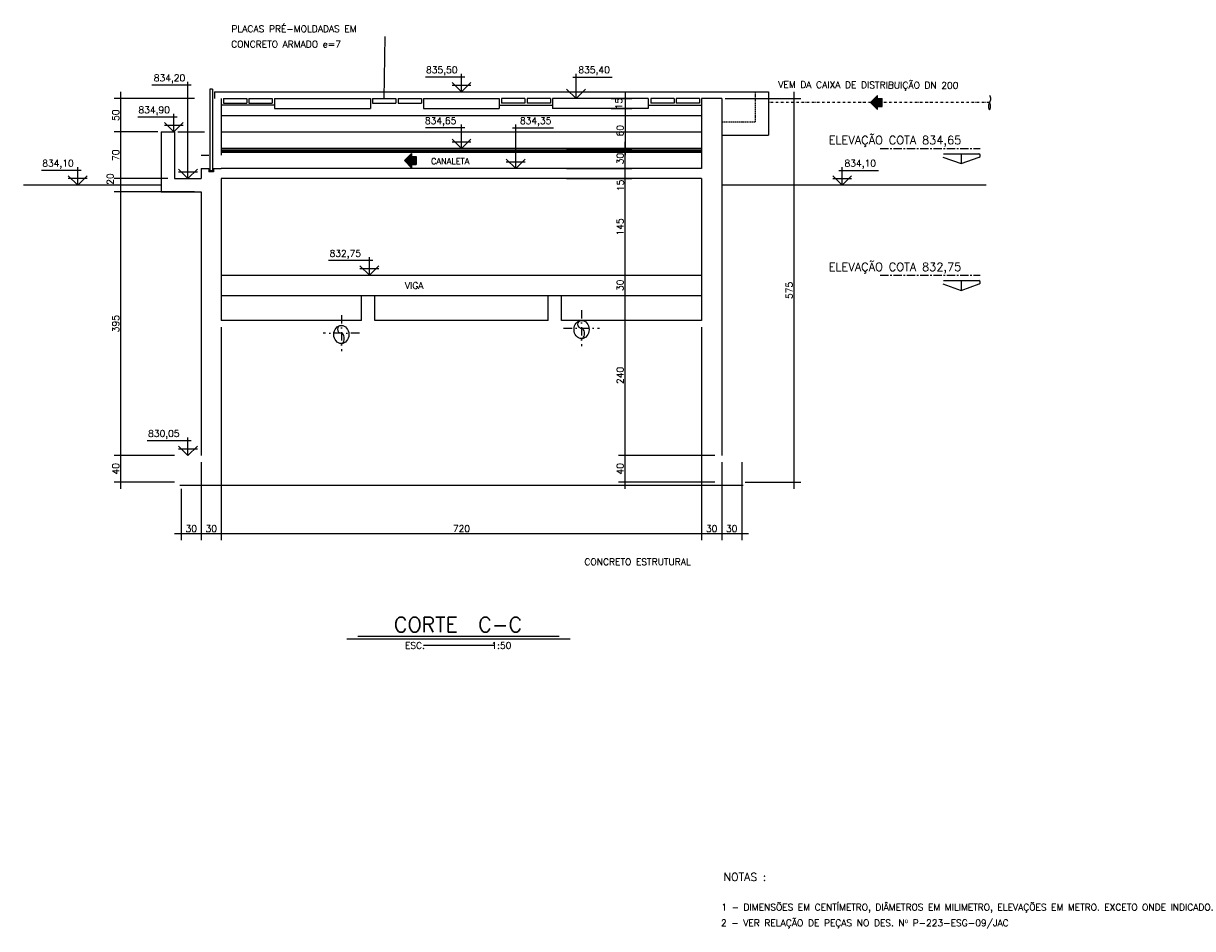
# Model space of a CAD drawing. Extents: x 6956 to 14771, y 4333 to 7111.
# Tile 7 of 8: x 9070 to 10823, y 5472 to 6829. Entities that reach past the tile are written whole.
import ezdxf
from ezdxf.enums import TextEntityAlignment as Align

# ---------------------------------------------------------------- set-up
doc = ezdxf.new("R2010")
doc.units = 0
doc.header["$LTSCALE"] = 0.1
doc.header["$MEASUREMENT"] = 0
for name, pattern in [('CENTERX2', [4, 2.5, -0.5, 0.5, -0.5]), ('DASHDOT', [25.4, 12.7, -6.35, 0, -6.35]), ('HIDDEN', [9.525, 6.35, -3.175])]:
    doc.linetypes.add(name, pattern=pattern)
doc.layers.get('0').update_dxf_attribs({"linetype": 'CONTINUOUS'})
doc.layers.get('DEFPOINTS').update_dxf_attribs({"color": 200, "linetype": 'CONTINUOUS'})
for name, color, linetype in [('BAR-EIXOS', 7, 'DASHDOT'), ('BAR-PECAS', 2, 'CONTINUOUS'), ('DIM', 7, 'CONTINUOUS'), ('EIXO', 7, 'DASHDOT'), ('ELEVAÇÃO', 2, 'CONTINUOUS'), ('ESTRUTURA', 5, 'CONTINUOUS'), ('FLUXO', 7, 'CONTINUOUS'), ('LIMHATRA', 2, 'HIDDEN'), ('LMEDIA', 4, 'CONTINUOUS'), ('PAREDE', 6, 'CONTINUOUS'), ('PAREDE-AARESTA', 50, 'CONTINUOUS'), ('RELAÇÀO', 2, 'CONTINUOUS'), ('RELAÇÃO', 2, 'CONTINUOUS'), ('TERRENO', 1, 'CONTINUOUS'), ('TEXTO', 2, 'CONTINUOUS')]:
    doc.layers.add(name, color=color, linetype=linetype)
doc.styles.add('ROMAMS', font='ROMANS.shx', dxfattribs={"height": 1.2})
doc.styles.add('ROMAND', font='ROMANS.SHX', dxfattribs={"oblique": 15, "height": 800})
doc.styles.add('ROMANS', font='ROMANS.shx')
doc.dimstyles.new('DIM50', dxfattribs={"dimscale": 0, "dimtxt": 10, "dimasz": 20, "dimexe": 10, "dimexo": 10, "dimgap": 2.5, "dimtad": 1, "dimdec": 0, "dimtxsty": 'ROMANS', "dimblk": 'ARCHTICK', "dimblk1": 'DOTSMALL', "dimblk2": 'DOTSMALL', "dimsah": 1, "dimcen": 2.5, "dimdle": 10, "dimclrd": 7, "dimclre": 7, "dimclrt": 2, "dimazin": 3, "dimtfac": 1, "dimtdec": 0, "dimtmove": 0, "dimatfit": 3})

# ---------------------------------------------------------------- blocks, each defined once
blk = doc.blocks.new('A$C26ED7CE0')
for p, q in [((0.166, 0.176), (0.046, 0.176)), ((0.046, 0.106), (0.046, 0.176)), ((0.166, 0.106), (0.166, 0.176)), ((0.106, 0), (0, 0.106)), ((0.046, 0.106), (0, 0.106)), ((0.106, 0), (0.212, 0.106)), ((0.212, 0.106), (0.166, 0.106))]:
    blk.add_line(p, q)
at = {"color": 0}
for p, q in [((0.165, 0.059), (0.048, 0.176)), ((0.167, 0.061), (0.051, 0.176)), ((0.168, 0.062), (0.055, 0.176)), ((0.17, 0.064), (0.058, 0.176)), ((0.172, 0.066), (0.062, 0.176)), ((0.174, 0.068), (0.065, 0.176)), ((0.176, 0.069), (0.069, 0.176)), ((0.177, 0.071), (0.072, 0.176)), ((0.179, 0.073), (0.076, 0.176)), ((0.181, 0.075), (0.08, 0.176)), ((0.183, 0.077), (0.083, 0.176)), ((0.184, 0.078), (0.087, 0.176)), ((0.186, 0.08), (0.09, 0.176)), ((0.188, 0.082), (0.094, 0.176)), ((0.166, 0.107), (0.097, 0.176)), ((0.166, 0.111), (0.101, 0.176)), ((0.166, 0.114), (0.104, 0.176)), ((0.166, 0.118), (0.108, 0.176)), ((0.166, 0.121), (0.111, 0.176)), ((0.166, 0.125), (0.115, 0.176)), ((0.166, 0.128), (0.118, 0.176)), ((0.166, 0.132), (0.122, 0.176)), ((0.166, 0.136), (0.126, 0.176)), ((0.166, 0.139), (0.129, 0.176)), ((0.166, 0.143), (0.133, 0.176)), ((0.166, 0.146), (0.136, 0.176)), ((0.166, 0.15), (0.14, 0.176)), ((0.166, 0.153), (0.143, 0.176)), ((0.166, 0.157), (0.147, 0.176)), ((0.166, 0.16), (0.15, 0.176)), ((0.166, 0.164), (0.154, 0.176)), ((0.166, 0.167), (0.157, 0.176)), ((0.166, 0.171), (0.161, 0.176)), ((0.166, 0.174), (0.164, 0.176)), ((0.107, 0.001), (0.001, 0.106)), ((0.108, 0.002), (0.005, 0.106)), ((0.11, 0.004), (0.008, 0.106)), ((0.112, 0.006), (0.012, 0.106)), ((0.114, 0.008), (0.015, 0.106)), ((0.115, 0.009), (0.019, 0.106)), ((0.117, 0.011), (0.022, 0.106)), ((0.119, 0.013), (0.026, 0.106)), ((0.121, 0.015), (0.029, 0.106)), ((0.123, 0.016), (0.033, 0.106)), ((0.124, 0.018), (0.036, 0.106)), ((0.126, 0.02), (0.04, 0.106)), ((0.128, 0.022), (0.044, 0.106)), ((0.163, 0.057), (0.046, 0.174)), ((0.161, 0.055), (0.046, 0.171)), ((0.16, 0.054), (0.046, 0.167)), ((0.158, 0.052), (0.046, 0.164)), ((0.156, 0.05), (0.046, 0.16)), ((0.154, 0.048), (0.046, 0.157)), ((0.153, 0.047), (0.046, 0.153)), ((0.151, 0.045), (0.046, 0.149)), ((0.149, 0.043), (0.046, 0.146)), ((0.147, 0.041), (0.046, 0.142)), ((0.145, 0.039), (0.046, 0.139)), ((0.144, 0.038), (0.046, 0.135)), ((0.142, 0.036), (0.046, 0.132)), ((0.14, 0.034), (0.046, 0.128)), ((0.138, 0.032), (0.046, 0.125)), ((0.137, 0.031), (0.046, 0.121)), ((0.135, 0.029), (0.046, 0.118)), ((0.133, 0.027), (0.046, 0.114)), ((0.131, 0.025), (0.046, 0.111)), ((0.13, 0.024), (0.046, 0.107)), ((0.19, 0.084), (0.167, 0.106)), ((0.191, 0.085), (0.171, 0.106)), ((0.193, 0.087), (0.174, 0.106)), ((0.195, 0.089), (0.178, 0.106)), ((0.197, 0.091), (0.181, 0.106)), ((0.199, 0.092), (0.185, 0.106)), ((0.2, 0.094), (0.188, 0.106)), ((0.202, 0.096), (0.192, 0.106))]:
    blk.add_line(p, q, dxfattribs=at)
blk = doc.blocks.new('*D133')
at = {"color": 7, "linetype": 'BYBLOCK'}
for p, q in [((9216.2, 6131.6), (9216.2, 6191.6)), ((9296.9, 6181.6), (9206.2, 6181.6)), ((9296.9, 6141.6), (9206.2, 6141.6))]:
    blk.add_line(p, q, dxfattribs=at)
at = {"layer": 'DEFPOINTS', "color": 0, "linetype": 'BYBLOCK'}
for p in [(9216.2, 6181.6), (9306.9, 6181.6), (9306.9, 6141.6)]:
    blk.add_point(p, dxfattribs=at)
at = {"color": 2, "linetype": 'BYBLOCK', "insert": (9208.7, 6161.6), "char_height": 10, "attachment_point": 5, "rotation": 90, "style": 'ROMANS'}
blk.add_mtext('40', dxfattribs=at)
blk = doc.blocks.new('_ARCHTICK')
blk = doc.blocks.new('_DOTSMALL')
blk = doc.blocks.new('*D134')
at = {"color": 7, "linetype": 'BYBLOCK'}
for p, q in [((9326.9, 6576.6), (9206.2, 6576.6)), ((9216.2, 6171.6), (9216.2, 6586.6))]:
    blk.add_line(p, q, dxfattribs=at)
at = {"layer": 'DEFPOINTS', "color": 0, "linetype": 'BYBLOCK'}
for p in [(9216.2, 6576.6), (9336.9, 6576.6), (9306.9, 6181.6)]:
    blk.add_point(p, dxfattribs=at)
at = {"color": 2, "linetype": 'BYBLOCK', "insert": (9208.7, 6379.1), "char_height": 10, "attachment_point": 5, "rotation": 90, "style": 'ROMANS'}
blk.add_mtext('395', dxfattribs=at)
blk = doc.blocks.new('*D135')
at = {"color": 7, "linetype": 'BYBLOCK'}
for p, q in [((9216.2, 6566.6), (9216.2, 6606.6)), ((9286.9, 6596.6), (9206.2, 6596.6))]:
    blk.add_line(p, q, dxfattribs=at)
at = {"layer": 'DEFPOINTS', "color": 0, "linetype": 'BYBLOCK'}
for p in [(9216.2, 6596.6), (9296.9, 6596.6), (9336.9, 6576.6)]:
    blk.add_point(p, dxfattribs=at)
at = {"color": 2, "linetype": 'BYBLOCK', "insert": (9200.4, 6595.9), "char_height": 10, "attachment_point": 5, "rotation": 90, "style": 'ROMANS'}
blk.add_mtext('20', dxfattribs=at)
blk = doc.blocks.new('*D136')
at = {"color": 7, "linetype": 'BYBLOCK'}
for p, q in [((9216.2, 6586.6), (9216.2, 6676.6)), ((9271.9, 6666.6), (9206.2, 6666.6))]:
    blk.add_line(p, q, dxfattribs=at)
at = {"layer": 'DEFPOINTS', "color": 0, "linetype": 'BYBLOCK'}
for p in [(9216.2, 6666.6), (9281.9, 6666.6), (9296.9, 6596.6)]:
    blk.add_point(p, dxfattribs=at)
at = {"color": 2, "linetype": 'BYBLOCK', "insert": (9208.7, 6631.6), "char_height": 10, "attachment_point": 5, "rotation": 90, "style": 'ROMANS'}
blk.add_mtext('70', dxfattribs=at)
blk = doc.blocks.new('*D137')
at = {"color": 7, "linetype": 'BYBLOCK'}
for p, q in [((9326.9, 6716.6), (9206.2, 6716.6)), ((9216.2, 6656.6), (9216.2, 6726.6))]:
    blk.add_line(p, q, dxfattribs=at)
at = {"layer": 'DEFPOINTS', "color": 0, "linetype": 'BYBLOCK'}
for p in [(9216.2, 6716.6), (9336.9, 6716.6), (9281.9, 6666.6)]:
    blk.add_point(p, dxfattribs=at)
at = {"color": 2, "linetype": 'BYBLOCK', "insert": (9208.7, 6691.6), "char_height": 10, "attachment_point": 5, "rotation": 90, "style": 'ROMANS'}
blk.add_mtext('50', dxfattribs=at)
blk = doc.blocks.new('*D138')
at = {"color": 7, "linetype": 'BYBLOCK'}
for p, q in [((10121.9, 6716.6), (10235.6, 6716.6)), ((10225.6, 6131.6), (10225.6, 6726.6)), ((10151.9, 6141.6), (10235.6, 6141.6))]:
    blk.add_line(p, q, dxfattribs=at)
at = {"layer": 'DEFPOINTS', "color": 0, "linetype": 'BYBLOCK'}
for p in [(10111.9, 6716.6), (10225.6, 6716.6), (10141.9, 6141.6)]:
    blk.add_point(p, dxfattribs=at)
at = {"color": 2, "linetype": 'BYBLOCK', "insert": (10218.1, 6429.1), "char_height": 10, "attachment_point": 5, "rotation": 90, "style": 'ROMANS'}
blk.add_mtext('575', dxfattribs=at)
blk = doc.blocks.new('*D139')
at = {"color": 7, "linetype": 'BYBLOCK'}
for p, q in [((9972.1, 6171.6), (9972.1, 6431.6)), ((9886.9, 6421.6), (9982.1, 6421.6)), ((10106.9, 6181.6), (9962.1, 6181.6))]:
    blk.add_line(p, q, dxfattribs=at)
at = {"layer": 'DEFPOINTS', "color": 0, "linetype": 'BYBLOCK'}
for p in [(9876.9, 6421.6), (9972.1, 6421.6), (10116.9, 6181.6)]:
    blk.add_point(p, dxfattribs=at)
at = {"color": 2, "linetype": 'BYBLOCK', "insert": (9964.6, 6301.6), "char_height": 10, "attachment_point": 5, "rotation": 90, "style": 'ROMANS'}
blk.add_mtext('240', dxfattribs=at)
blk = doc.blocks.new('*D140')
at = {"color": 7, "linetype": 'BYBLOCK'}
for p, q in [((9886.9, 6451.6), (9982.1, 6451.6)), ((9972.1, 6411.6), (9972.1, 6461.6))]:
    blk.add_line(p, q, dxfattribs=at)
at = {"layer": 'DEFPOINTS', "color": 0, "linetype": 'BYBLOCK'}
for p in [(9876.9, 6451.6), (9972.1, 6451.6), (9876.9, 6421.6)]:
    blk.add_point(p, dxfattribs=at)
at = {"color": 2, "linetype": 'BYBLOCK', "insert": (9964.6, 6436.6), "char_height": 10, "attachment_point": 5, "rotation": 90, "style": 'ROMANS'}
blk.add_mtext('30', dxfattribs=at)
blk = doc.blocks.new('*D141')
at = {"color": 7, "linetype": 'BYBLOCK'}
for p, q in [((9972.1, 6441.6), (9972.1, 6606.6)), ((9884.4, 6596.6), (9982.1, 6596.6))]:
    blk.add_line(p, q, dxfattribs=at)
at = {"layer": 'DEFPOINTS', "color": 0, "linetype": 'BYBLOCK'}
for p in [(9874.4, 6596.6), (9972.1, 6596.6), (9876.9, 6451.6)]:
    blk.add_point(p, dxfattribs=at)
at = {"color": 2, "linetype": 'BYBLOCK', "insert": (9964.6, 6524.1), "char_height": 10, "attachment_point": 5, "rotation": 90, "style": 'ROMANS'}
blk.add_mtext('145', dxfattribs=at)
blk = doc.blocks.new('*D142')
at = {"color": 7, "linetype": 'BYBLOCK'}
for p, q in [((9884.4, 6611.6), (9982.1, 6611.6)), ((9972.1, 6586.6), (9972.1, 6611.6))]:
    blk.add_line(p, q, dxfattribs=at)
at = {"layer": 'DEFPOINTS', "color": 0, "linetype": 'BYBLOCK'}
for p in [(9874.4, 6611.6), (9972.1, 6611.6), (9874.4, 6596.6)]:
    blk.add_point(p, dxfattribs=at)
at = {"color": 2, "linetype": 'BYBLOCK', "insert": (9965.2, 6586.3), "char_height": 10, "attachment_point": 5, "rotation": 90, "style": 'ROMANS'}
blk.add_mtext('15', dxfattribs=at)
blk = doc.blocks.new('*D143')
at = {"color": 7, "linetype": 'BYBLOCK'}
for p, q in [((9884.4, 6641.5), (9982.1, 6641.5)), ((9972.1, 6601.6), (9972.1, 6651.5))]:
    blk.add_line(p, q, dxfattribs=at)
at = {"layer": 'DEFPOINTS', "color": 0, "linetype": 'BYBLOCK'}
for p in [(9874.4, 6641.5), (9972.1, 6641.5), (9874.4, 6611.6)]:
    blk.add_point(p, dxfattribs=at)
at = {"color": 2, "linetype": 'BYBLOCK', "insert": (9964.6, 6626.6), "char_height": 10, "attachment_point": 5, "rotation": 90, "style": 'ROMANS'}
blk.add_mtext('30', dxfattribs=at)
blk = doc.blocks.new('*D144')
at = {"color": 7, "linetype": 'BYBLOCK'}
for p, q in [((9972.1, 6711.6), (9972.1, 6631.5)), ((9951.2, 6701.6), (9982.1, 6701.6)), ((9951.2, 6641.5), (9982.1, 6641.5))]:
    blk.add_line(p, q, dxfattribs=at)
at = {"layer": 'DEFPOINTS', "color": 0, "linetype": 'BYBLOCK'}
for p in [(9941.2, 6701.6), (9941.2, 6641.5), (9972.1, 6641.5)]:
    blk.add_point(p, dxfattribs=at)
at = {"color": 2, "linetype": 'BYBLOCK', "insert": (9964.6, 6668.3), "char_height": 10, "attachment_point": 5, "rotation": 90, "style": 'ROMANS'}
blk.add_mtext('60', dxfattribs=at)
blk = doc.blocks.new('*D145')
at = {"color": 7, "linetype": 'BYBLOCK'}
for p, q in [((9951.2, 6716.6), (9982.1, 6716.6)), ((9972.1, 6726.6), (9972.1, 6691.6)), ((9951.2, 6701.6), (9982.1, 6701.6))]:
    blk.add_line(p, q, dxfattribs=at)
at = {"layer": 'DEFPOINTS', "color": 0, "linetype": 'BYBLOCK'}
for p in [(9941.2, 6716.6), (9941.2, 6701.6), (9972.1, 6701.6)]:
    blk.add_point(p, dxfattribs=at)
at = {"color": 2, "linetype": 'BYBLOCK', "insert": (9962.7, 6708.8), "char_height": 10, "attachment_point": 5, "rotation": 90, "style": 'ROMANS'}
blk.add_mtext('15', dxfattribs=at)
blk = doc.blocks.new('*D146')
at = {"color": 7, "linetype": 'BYBLOCK'}
for p, q in [((9972.1, 6131.6), (9972.1, 6191.6)), ((10106.9, 6181.6), (9962.1, 6181.6)), ((10106.9, 6141.6), (9962.1, 6141.6))]:
    blk.add_line(p, q, dxfattribs=at)
at = {"layer": 'DEFPOINTS', "color": 0, "linetype": 'BYBLOCK'}
for p in [(9972.1, 6181.6), (10116.9, 6181.6), (10116.9, 6141.6)]:
    blk.add_point(p, dxfattribs=at)
at = {"color": 2, "linetype": 'BYBLOCK', "insert": (9964.6, 6161.6), "char_height": 10, "attachment_point": 5, "rotation": 90, "style": 'ROMANS'}
blk.add_mtext('40', dxfattribs=at)
blk = doc.blocks.new('*D147')
at = {"color": 7, "linetype": 'BYBLOCK'}
for p, q in [((9336.9, 6171.6), (9336.9, 6054.4)), ((9306.9, 6131.6), (9306.9, 6054.4)), ((9296.9, 6064.4), (9346.9, 6064.4))]:
    blk.add_line(p, q, dxfattribs=at)
at = {"layer": 'DEFPOINTS', "color": 0, "linetype": 'BYBLOCK'}
for p in [(9336.9, 6181.6), (9306.9, 6141.6), (9336.9, 6064.4)]:
    blk.add_point(p, dxfattribs=at)
at = {"color": 2, "linetype": 'BYBLOCK', "insert": (9321.9, 6071.9), "char_height": 10, "attachment_point": 5, "style": 'ROMANS'}
blk.add_mtext('30', dxfattribs=at)
blk = doc.blocks.new('*D148')
at = {"color": 7, "linetype": 'BYBLOCK'}
for p, q in [((9366.9, 6374.1), (9366.9, 6054.4)), ((9326.9, 6064.4), (9376.9, 6064.4))]:
    blk.add_line(p, q, dxfattribs=at)
at = {"layer": 'DEFPOINTS', "color": 0, "linetype": 'BYBLOCK'}
for p in [(9366.9, 6384.1), (9336.9, 6181.6), (9366.9, 6064.4)]:
    blk.add_point(p, dxfattribs=at)
at = {"color": 2, "linetype": 'BYBLOCK', "insert": (9351.9, 6071.9), "char_height": 10, "attachment_point": 5, "style": 'ROMANS'}
blk.add_mtext('30', dxfattribs=at)
blk = doc.blocks.new('*D149')
at = {"color": 7, "linetype": 'BYBLOCK'}
for p, q in [((10086.9, 6374.1), (10086.9, 6054.4)), ((9356.9, 6064.4), (10096.9, 6064.4))]:
    blk.add_line(p, q, dxfattribs=at)
at = {"layer": 'DEFPOINTS', "color": 0, "linetype": 'BYBLOCK'}
for p in [(9366.9, 6384.1), (10086.9, 6384.1), (10086.9, 6064.4)]:
    blk.add_point(p, dxfattribs=at)
at = {"color": 2, "linetype": 'BYBLOCK', "insert": (9726.9, 6071.9), "char_height": 10, "attachment_point": 5, "style": 'ROMANS'}
blk.add_mtext('720', dxfattribs=at)
blk = doc.blocks.new('*D150')
at = {"color": 7, "linetype": 'BYBLOCK'}
for p, q in [((10116.9, 6171.6), (10116.9, 6054.4)), ((10076.9, 6064.4), (10126.9, 6064.4))]:
    blk.add_line(p, q, dxfattribs=at)
at = {"layer": 'DEFPOINTS', "color": 0, "linetype": 'BYBLOCK'}
for p in [(10086.9, 6384.1), (10116.9, 6181.6), (10116.9, 6064.4)]:
    blk.add_point(p, dxfattribs=at)
at = {"color": 2, "linetype": 'BYBLOCK', "insert": (10101.9, 6071.9), "char_height": 10, "attachment_point": 5, "style": 'ROMANS'}
blk.add_mtext('30', dxfattribs=at)
blk = doc.blocks.new('*D151')
at = {"color": 7, "linetype": 'BYBLOCK'}
for p, q in [((10146.9, 6171.6), (10146.9, 6054.4)), ((10106.9, 6064.4), (10156.9, 6064.4))]:
    blk.add_line(p, q, dxfattribs=at)
at = {"layer": 'DEFPOINTS', "color": 0, "linetype": 'BYBLOCK'}
for p in [(10116.9, 6181.6), (10146.9, 6181.6), (10146.9, 6064.4)]:
    blk.add_point(p, dxfattribs=at)
at = {"color": 2, "linetype": 'BYBLOCK', "insert": (10131.9, 6071.9), "char_height": 10, "attachment_point": 5, "style": 'ROMANS'}
blk.add_mtext('30', dxfattribs=at)

msp = doc.modelspace()

# ---------------------------------------------------------------- linework, layer by layer
at = {"layer": 'BAR-EIXOS', "ltscale": 3}
msp.add_line((10518.3, 6710.7), (10186.9, 6710.7), dxfattribs=at)
at = {"layer": 'BAR-EIXOS', "ltscale": 10}
for p, q in [((9906.9, 6399.4), (9906.9, 6345.3)), ((9546.9, 6391.9), (9546.9, 6337.8)), ((9574, 6364.8), (9519.9, 6364.8)), ((9879.9, 6372.3), (9934, 6372.3))]:
    msp.add_line(p, q, dxfattribs=at)
at = {"layer": 'BAR-PECAS'}
for centre in [(9906.9, 6378.2), (9546.9, 6370.7)]:
    msp.add_arc(centre, 5.87, 90, 270, dxfattribs=at)
for centre in [(9906.9, 6370.4), (9546.9, 6362.9)]:
    msp.add_ellipse(centre, major_axis=(0, 13.7), ratio=0.821498, dxfattribs=at)
for centre in [(9546.9, 6357), (9906.9, 6364.5)]:
    msp.add_ellipse(centre, major_axis=(0, -7.85), ratio=0.567767, start_param=0, end_param=3.141593, dxfattribs=at)
at = {"layer": 'BAR-PECAS', "ltscale": 12}
msp.add_spline([(10518.3, 6721.8), (10519.9, 6716.2), (10518.3, 6710.7), (10516.7, 6705.1), (10518.3, 6699.6), (10519.9, 6705.1), (10518.3, 6710.7)], degree=3, dxfattribs=at)
at = {"layer": 'EIXO', "color": 5, "linetype": 'CENTERX2', "ltscale": 50}
for p, q in [((10354.2, 6641.6), (10504.2, 6641.6)), ((10354.2, 6451.6), (10504.2, 6451.6))]:
    msp.add_line(p, q, dxfattribs=at)
at = {"layer": 'ELEVAÇÃO', "color": 3, "linetype": 'CONTINUOUS'}
for p, q in [((9731.9, 6748.7), (9672.9, 6748.7)), ((9726.9, 6726.6), (9726.9, 6753.7)), ((9893.6, 6748.7), (9952.7, 6748.7)), ((9898.6, 6716.6), (9898.6, 6753.7)), ((9321.9, 6736.6), (9262.9, 6736.6)), ((9316.9, 6596.6), (9316.9, 6741.6)), ((9726.9, 6726.6), (9712.8, 6740.7)), ((9712.8, 6736.7), (9741.1, 6736.7)), ((9726.9, 6726.6), (9741.1, 6740.7)), ((9898.6, 6716.6), (9884.5, 6730.7)), ((9898.6, 6716.6), (9912.8, 6730.7)), ((9884.5, 6726.7), (9912.8, 6726.7)), ((9300.9, 6688.7), (9241.8, 6688.7)), ((9295.9, 6666.6), (9281.7, 6680.7)), ((9281.7, 6676.7), (9310, 6676.7)), ((9295.9, 6666.6), (9295.9, 6693.7)), ((9295.9, 6666.6), (9310, 6680.7)), ((9726.9, 6641.5), (9726.9, 6677.6)), ((9808.3, 6611.6), (9808.3, 6677.6)), ((9731.9, 6672.6), (9672.9, 6672.6)), ((9803.3, 6672.6), (9865, 6672.6)), ((9726.9, 6641.5), (9712.8, 6655.7)), ((9712.8, 6651.7), (9741.1, 6651.7)), ((9726.9, 6641.5), (9741.1, 6655.7)), ((9808.3, 6611.6), (9794.1, 6625.7)), ((9808.3, 6611.6), (9822.4, 6625.7)), ((9156.9, 6608.7), (9097.5, 6608.7)), ((9151.9, 6586.6), (9151.9, 6613.7)), ((9316.9, 6596.6), (9302.8, 6610.7)), ((9302.8, 6606.7), (9331.1, 6606.7)), ((9316.9, 6596.6), (9331.1, 6610.7)), ((9794.1, 6621.7), (9822.4, 6621.7)), ((10292.4, 6608.7), (10351.8, 6608.7)), ((10297.4, 6586.6), (10297.4, 6613.7)), ((9151.9, 6586.6), (9137.7, 6600.7)), ((9166, 6596.7), (9137.7, 6596.7)), ((9151.9, 6586.6), (9166, 6600.7)), ((10297.4, 6586.6), (10283.3, 6600.7)), ((10283.3, 6596.7), (10311.6, 6596.7)), ((10297.4, 6586.6), (10311.6, 6600.7)), ((9594, 6473.7), (9527.9, 6473.7)), ((9589, 6451.6), (9589, 6478.7)), ((9589, 6451.6), (9574.8, 6465.7)), ((9574.8, 6461.7), (9603.1, 6461.7)), ((9589, 6451.6), (9603.1, 6465.7)), ((9322, 6203.7), (9256, 6203.7)), ((9317, 6181.6), (9317, 6208.7)), ((9317, 6181.6), (9302.9, 6195.7)), ((9302.9, 6191.7), (9331.2, 6191.7)), ((9317, 6181.6), (9331.2, 6195.7))]:
    msp.add_line(p, q, dxfattribs=at)
at = {"layer": 'ESTRUTURA'}
for p, q in [((9366.9, 6716.6), (9366.9, 6631.6)), ((9446.9, 6716.6), (9446.9, 6701.6)), ((9446.9, 6716.6), (9590.5, 6716.6)), ((9590.5, 6716.6), (9590.5, 6701.6)), ((9670, 6716.6), (9670, 6701.6)), ((9670, 6716.6), (9783.4, 6716.6)), ((9783.4, 6716.6), (9783.4, 6701.6)), ((10006.9, 6716.6), (9863.4, 6716.6)), ((9863.4, 6716.6), (9863.4, 6701.6)), ((10006.9, 6716.6), (10006.9, 6701.6)), ((10086.9, 6716.6), (10086.9, 6611.6)), ((10116.9, 6716.6), (10086.9, 6716.6)), ((10116.9, 6716.6), (10116.9, 6181.6)), ((9446.9, 6701.6), (9590.5, 6701.6)), ((9670, 6701.6), (9783.4, 6701.6)), ((10006.9, 6701.6), (9863.4, 6701.6)), ((9276.9, 6666.6), (9276.9, 6576.6)), ((9276.9, 6666.6), (9296.9, 6666.6)), ((9296.9, 6666.6), (9296.9, 6596.6)), ((9336.9, 6631.6), (9348.4, 6631.6)), ((9336.9, 6611.6), (9348.4, 6611.6)), ((9336.9, 6611.6), (9336.9, 6596.6)), ((9348.4, 6611.6), (9348.4, 6606.6)), ((9355.4, 6606.6), (9348.4, 6606.6)), ((9355.4, 6611.6), (9355.4, 6606.6)), ((9355.4, 6611.6), (9366.9, 6611.6)), ((10086.9, 6611.6), (9366.9, 6611.6)), ((9296.9, 6596.6), (9336.9, 6596.6)), ((10086.9, 6596.6), (9366.9, 6596.6)), ((9366.9, 6596.6), (9366.9, 6384.1)), ((10086.9, 6596.6), (10086.9, 6384.1)), ((9276.9, 6576.6), (9336.9, 6576.6)), ((9336.9, 6576.6), (9336.9, 6181.6)), ((9576.9, 6384.1), (9576.9, 6421.6)), ((9596.9, 6384.1), (9596.9, 6421.6)), ((9856.9, 6384.1), (9856.9, 6421.6)), ((9876.9, 6384.1), (9876.9, 6421.6)), ((9576.9, 6384.1), (9366.9, 6384.1)), ((9856.9, 6384.1), (9596.9, 6384.1)), ((10086.9, 6384.1), (9876.9, 6384.1))]:
    msp.add_line(p, q, dxfattribs=at)
at = {"layer": 'ESTRUTURA', "color": 2}
for p, q in [((10116.9, 6726.6), (10186.9, 6726.6)), ((10186.9, 6726.6), (10186.9, 6661.6)), ((10116.9, 6661.6), (10186.9, 6661.6)), ((9366.9, 6451.6), (10086.9, 6451.6)), ((9366.9, 6421.6), (10086.9, 6421.6))]:
    msp.add_line(p, q, dxfattribs=at)
at = {"layer": 'LIMHATRA', "ltscale": 3}
for p in [(10166.9, 6726.6), (10116.9, 6681.6)]:
    msp.add_line(p, (10166.9, 6681.6), dxfattribs=at)
at = {"layer": 'LMEDIA'}
for p, q in [((9370.1, 6716.6), (9370.1, 6709.6)), ((9370.1, 6716.6), (9405.1, 6716.6)), ((9405.1, 6716.6), (9405.1, 6709.6)), ((9408.3, 6716.6), (9408.3, 6709.6)), ((9408.3, 6716.6), (9443.3, 6716.6)), ((9443.3, 6716.6), (9443.3, 6709.6)), ((9593.7, 6716.6), (9593.7, 6709.6)), ((9593.7, 6716.6), (9628.7, 6716.6)), ((9628.7, 6716.6), (9628.7, 6709.6)), ((9631.9, 6716.6), (9631.9, 6709.6)), ((9631.9, 6716.6), (9666.9, 6716.6)), ((9666.9, 6716.6), (9666.9, 6709.6)), ((9787, 6716.6), (9787, 6709.6)), ((9822, 6716.6), (9787, 6716.6)), ((9822, 6716.6), (9822, 6709.6)), ((9860.2, 6716.6), (9825.2, 6716.6)), ((9825.2, 6716.6), (9825.2, 6709.6)), ((9860.2, 6716.6), (9860.2, 6709.6)), ((10010.6, 6716.6), (10010.6, 6709.6)), ((10045.6, 6716.6), (10010.6, 6716.6)), ((10045.6, 6716.6), (10045.6, 6709.6)), ((10083.8, 6716.6), (10048.8, 6716.6)), ((10048.8, 6716.6), (10048.8, 6709.6)), ((10083.8, 6716.6), (10083.8, 6709.6)), ((9370.1, 6709.6), (9405.1, 6709.6)), ((9408.3, 6709.6), (9443.3, 6709.6)), ((9593.7, 6709.6), (9628.7, 6709.6)), ((9631.9, 6709.6), (9666.9, 6709.6)), ((9822, 6709.6), (9787, 6709.6)), ((9860.2, 6709.6), (9825.2, 6709.6)), ((10045.6, 6709.6), (10010.6, 6709.6)), ((10083.8, 6709.6), (10048.8, 6709.6)), ((10148.9, 6136.6), (9305, 6136.6))]:
    msp.add_line(p, q, dxfattribs=at)
at = {"layer": 'PAREDE', "color": 2}
for p, q in [((9349.9, 6730.4), (9349.9, 6608.1)), ((9353.9, 6730.4), (9349.9, 6730.4)), ((9353.9, 6730.4), (9353.9, 6608.1)), ((9353.9, 6608.1), (9349.9, 6608.1))]:
    msp.add_line(p, q, dxfattribs=at)
at = {"layer": 'PAREDE-AARESTA', "color": 3}
for p, q in [((9356.9, 6726.6), (10116.9, 6726.6)), ((9356.9, 6726.6), (9356.9, 6716.6)), ((9446.9, 6706.4), (9366.9, 6706.4)), ((9783.4, 6706.4), (9862.9, 6706.4)), ((9366.9, 6691.4), (10086.9, 6691.4)), ((9366.9, 6666.6), (10086.9, 6666.6))]:
    msp.add_line(p, q, dxfattribs=at)
at = {"layer": 'PAREDE-AARESTA'}
for p, q in [((10006.9, 6706.4), (10086.9, 6706.4)), ((10086.9, 6641.5), (9366.9, 6641.5)), ((10086.9, 6635.9), (9366.9, 6635.9))]:
    msp.add_line(p, q, dxfattribs=at)
at = {"layer": 'PAREDE-AARESTA', "color": 2}
msp.add_line((9301.9, 6666.6), (9341.9, 6666.6), dxfattribs=at)
at = {"layer": 'PAREDE-AARESTA', "color": 9}
for p, q in [((9366.9, 6639.5), (10086.9, 6639.5)), ((9366.9, 6637.5), (10086.9, 6637.5))]:
    msp.add_line(p, q, dxfattribs=at)
at = {"layer": 'RELAÇÀO', "color": 3}
msp.add_line((9611.2, 6716.6), (9612.4, 6809.8), dxfattribs=at)
at = {"layer": 'RELAÇÀO', "color": 2}
for p, q in [((10448.5, 6628.7), (10475.7, 6619)), ((10449.3, 6633.6), (10502.1, 6633.6)), ((10475.7, 6633.6), (10475.7, 6619)), ((10475.7, 6619), (10503, 6628.7)), ((10448.5, 6438.7), (10475.7, 6429)), ((10449.3, 6443.6), (10502.1, 6443.6)), ((10475.7, 6443.6), (10475.7, 6429)), ((10475.7, 6429), (10503, 6438.7))]:
    msp.add_line(p, q, dxfattribs=at)
for centre in [(10502.1, 6631.1), (10502.1, 6441.1)]:
    msp.add_arc(centre, 2.5, 289.7739, 90.0465, dxfattribs=at)
at = {"layer": 'TERRENO'}
for p, q in [((9276.9, 6586.6), (9070.4, 6586.6)), ((10513.3, 6586.6), (10116.9, 6586.6))]:
    msp.add_line(p, q, dxfattribs=at)
at = {"layer": 'TEXTO', "color": 7, "ltscale": 0.3}
msp.add_line((9555.2, 5906.6), (9889.8, 5906.6), dxfattribs=at)
at = {"layer": 'TEXTO', "color": 6, "ltscale": 0.3}
msp.add_line((9571.6, 5910.6), (9873.4, 5910.6), dxfattribs=at)
at = {"layer": 'TEXTO', "ltscale": 0.3}
msp.add_line((9775.5, 5896.8), (9670, 5896.8), dxfattribs=at)

# ---------------------------------------------------------------- block references
at = {"layer": 'FLUXO', "yscale": 100, "zscale": 100}
for p, xscale, rotation in [((10340, 6721.3), 100, 270.0000000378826), ((9641.4, 6612.9), -100, 270)]:
    msp.add_blockref('A$C26ED7CE0', p, dxfattribs=dict(at, xscale=xscale, rotation=rotation))

# ---------------------------------------------------------------- texts
at = {"layer": 'RELAÇÃO', "color": 4, "style": 'ROMANS'}
msp.add_text('NOTAS :', height=12, dxfattribs=at).set_placement((10151.6, 5549.8), align=Align.MIDDLE)
at = {"layer": 'TEXTO', "style": 'ROMANS'}
for s, rotation, p in [('PLACAS PRÉ-MOLDADAS EM', 360, (9382.2, 6816)), ('CONCRETO ARMADO e=7', 360, (9381.8, 6793)), ('835,50', 0, (9673.9, 6754.5)), ('835,40', 360, (9902.2, 6754.5)), ('834,20', 0, (9265.8, 6742.4)), ('VEM DA CAIXA DE DISTRIBUIÇÃO DN 200', 359.7053, (10201.8, 6732.6)), ('834,90', 0, (9242.8, 6694.5)), ('834,65', 0, (9672.1, 6678.4)), ('834,35', 0, (9814.6, 6678.4)), ('834,10', 0, (9098.8, 6614.5)), ('834,10', 360, (10301, 6614.5)), ('832,75', 360, (9529.3, 6479.5)), ('VIGA', 0, (9642.1, 6431.2)), ('830,05', 360, (9257.3, 6209.5)), ('CONCRETO ESTRUTURAL', 0, (9911.2, 6017.2))]:
    msp.add_text(s, height=10, rotation=rotation, dxfattribs=at).set_placement(p)
at = {"layer": 'TEXTO', "color": 4, "style": 'ROMANS'}
for s, p in [('ELEVAÇÃO COTA 834,65', (10277.3, 6648)), ('ELEVAÇÃO COTA 832,75', (10277.3, 6458))]:
    msp.add_text(s, height=12.5, rotation=0, dxfattribs=at).set_placement(p)
at = {"layer": 'TEXTO', "style": 'ROMANS'}
msp.add_text('CANALETA', height=9, rotation=0, dxfattribs=at).set_placement((9710, 6622.6), align=Align.MIDDLE)
at = {"layer": 'TEXTO', "color": 5, "ltscale": 0.3, "style": 'ROMAND'}
msp.add_text('CORTE  C-C', height=22.5, rotation=360, dxfattribs=at).set_placement((9721.8, 5928.1), align=Align.MIDDLE)
at = {"layer": 'TEXTO', "ltscale": 0.3, "style": 'ROMANS'}
msp.add_text('ESC.             1:50', height=10, rotation=360, dxfattribs=at).set_placement((9722, 5896.8), align=Align.MIDDLE)
at = {"layer": 'TEXTO', "linetype": 'CONTINUOUS', "style": 'ROMAMS'}
for s, p in [('1 - DIMENSÕES EM CENTÍMETRO, DIÂMETROS EM MILIMETRO, ELEVAÇÕES EM METRO. EXCETO ONDE INDICADO.', (10116.4, 5499.4)), ('2 - VER RELAÇÃO DE PEÇAS NO DES. Nº P-223-ESG-09/JAC', (10115.8, 5475.9))]:
    msp.add_text(s, height=10, dxfattribs=at).set_placement(p)

# ---------------------------------------------------------------- dimensions: what is measured, and where the dimension line sits
at = {"layer": 'DIM'}
for base, p1, p2, override, picture, middle in [((9216.2, 6716.6), (9281.9, 6666.6), (9336.9, 6716.6), {"dimscale": 1, "dimse1": 1}, '*D137', (9208.7, 6691.6)), ((10225.6, 6716.6), (10141.9, 6141.6), (10111.9, 6716.6), {"dimscale": 1}, '*D138', (10218.1, 6429.1)), ((9216.2, 6666.6), (9296.9, 6596.6), (9281.9, 6666.6), {"dimscale": 1, "dimse1": 1}, '*D136', (9208.7, 6631.6)), ((9972.1, 6641.5), (9874.4, 6611.6), (9874.4, 6641.5), {"dimscale": 1, "dimse1": 1}, '*D143', (9964.6, 6626.6)), ((9972.1, 6596.6), (9876.9, 6451.6), (9874.4, 6596.6), {"dimscale": 1, "dimse1": 1}, '*D141', (9964.6, 6524.1)), ((9216.2, 6576.6), (9306.9, 6181.6), (9336.9, 6576.6), {"dimscale": 1, "dimse1": 1}, '*D134', (9208.7, 6379.1)), ((9216.2, 6181.6), (9306.9, 6141.6), (9306.9, 6181.6), {"dimscale": 1}, '*D133', (9208.7, 6161.6))]:
    dim = msp.add_linear_dim(base=base, p1=p1, p2=p2, angle=90, dimstyle='DIM50', override=override, dxfattribs=at)
    dim.commit()
    dim.dimension.update_dxf_attribs({"geometry": picture, "text_midpoint": middle})
for base, p1, p2, override, picture, middle in [((9972.1, 6701.6), (9941.2, 6716.6), (9941.2, 6701.6), {"dimscale": 1}, '*D145', (9962.7, 6708.8)), ((9972.1, 6641.5), (9941.2, 6701.6), (9941.2, 6641.5), {"dimscale": 1}, '*D144', (9964.6, 6668.3)), ((9216.2, 6596.6), (9336.9, 6576.6), (9296.9, 6596.6), {"dimscale": 1, "dimse1": 1}, '*D135', (9200.4, 6595.9)), ((9972.1, 6611.6), (9874.4, 6596.6), (9874.4, 6611.6), {"dimscale": 1, "dimse1": 1}, '*D142', (9965.2, 6586.3))]:
    dim = msp.add_linear_dim(base=base, p1=p1, p2=p2, angle=90, dimstyle='DIM50', override=override, dxfattribs=at)
    dim.commit()
    dim.dimension.update_dxf_attribs({"geometry": picture, "text_midpoint": middle, "dimtype": 160})
for base, p1, p2, override, picture, middle in [((9366.9, 6064.4), (9336.9, 6181.6), (9366.9, 6384.1), {"dimscale": 1, "dimse1": 1}, '*D148', (9351.9, 6071.9)), ((10086.9, 6064.4), (9366.9, 6384.1), (10086.9, 6384.1), {"dimscale": 1, "dimse1": 1}, '*D149', (9726.9, 6071.9)), ((10116.9, 6064.4), (10086.9, 6384.1), (10116.9, 6181.6), {"dimscale": 1, "dimse1": 1}, '*D150', (10101.9, 6071.9)), ((9336.9, 6064.4), (9306.9, 6141.6), (9336.9, 6181.6), {"dimscale": 1, "dimblk1": 'DOTSMALL', "dimblk2": 'DOTSMALL'}, '*D147', (9321.9, 6071.9)), ((10146.9, 6064.4), (10116.9, 6181.6), (10146.9, 6181.6), {"dimscale": 1, "dimse1": 1}, '*D151', (10131.9, 6071.9))]:
    dim = msp.add_linear_dim(base=base, p1=p1, p2=p2, dimstyle='DIM50', override=override, dxfattribs=at)
    dim.commit()
    dim.dimension.update_dxf_attribs({"geometry": picture, "text_midpoint": middle})
at = {"layer": 'ESTRUTURA'}
for base, p1, p2, override, picture, middle in [((9972.1, 6451.6), (9876.9, 6421.6), (9876.9, 6451.6), {"dimscale": 1, "dimse1": 1}, '*D140', (9964.6, 6436.6)), ((9972.1, 6421.6), (10116.9, 6181.6), (9876.9, 6421.6), {"dimscale": 1}, '*D139', (9964.6, 6301.6)), ((9972.1, 6181.6), (10116.9, 6141.6), (10116.9, 6181.6), {"dimscale": 1}, '*D146', (9964.6, 6161.6))]:
    dim = msp.add_linear_dim(base=base, p1=p1, p2=p2, angle=90, dimstyle='DIM50', override=override, dxfattribs=at)
    dim.commit()
    dim.dimension.update_dxf_attribs({"geometry": picture, "text_midpoint": middle})

doc.saveas('drawing.dxf')
